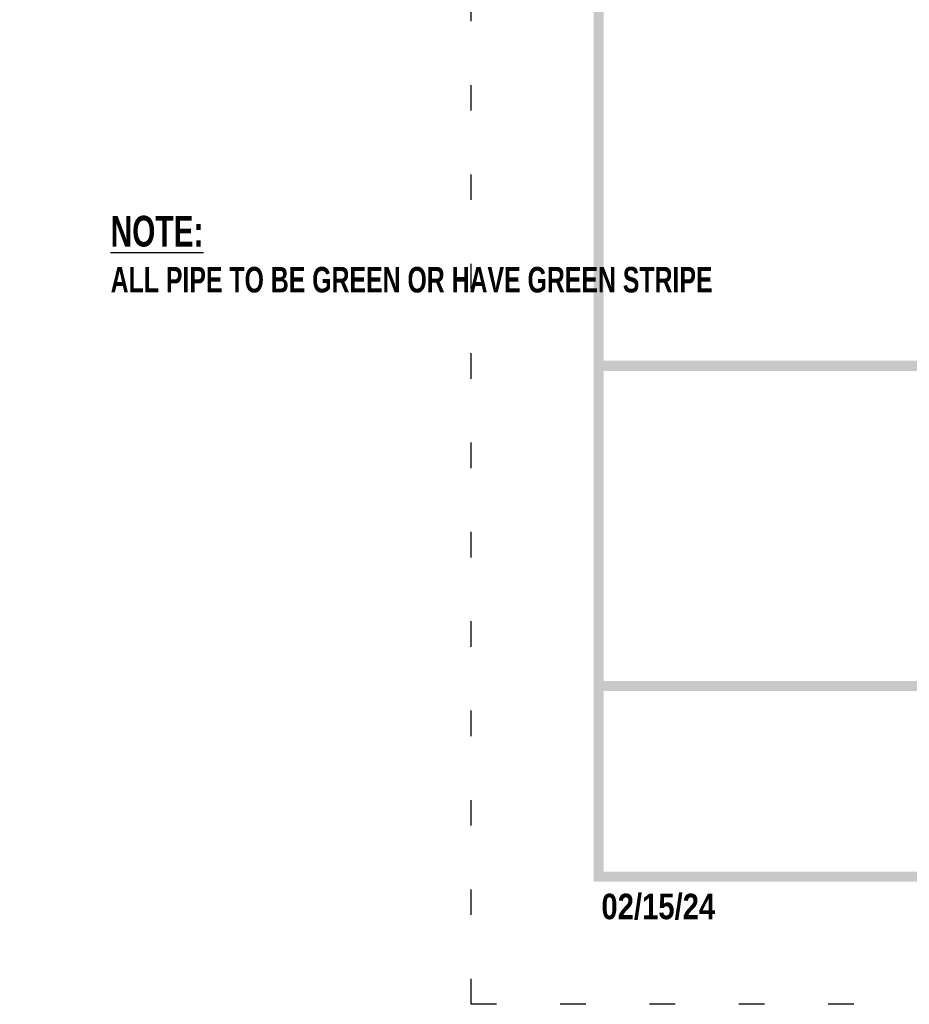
# Model space of a CAD drawing. Header units: inches. Extents: x 16.2 to 26.4, y 27.8 to 38.8.
# Tile 1 of 172: x 16.2 to 19.7, y 27.8 to 31.6. Entities that reach past the tile are written whole.
import ezdxf

# ---------------------------------------------------------------- set-up
doc = ezdxf.new("R2010")
doc.units = ezdxf.units.IN
doc.header["$MEASUREMENT"] = 0
doc.linetypes.add('DOT2', pattern=[0.125, 0, -0.125])
doc.layers.add('BORDER', color=7, linetype='Continuous')
doc.layers.add('DIMENSIONS', color=7, linetype='Continuous')
doc.styles.add('TECHNICAL', font='techb___.ttf')

msp = doc.modelspace()

# ---------------------------------------------------------------- linework, layer by layer
at = {"layer": 'BORDER', "const_width": 0.04}
msp.add_lwpolyline([(18.44241, 28.27817), (18.44241, 38.27817), (25.94241, 38.27817), (25.94241, 28.27817)], close=True, dxfattribs=at)
for points in [[(18.44241, 30.27816), (25.94241, 30.27816)], [(18.44241, 29.02489), (25.94241, 29.02489)]]:
    msp.add_lwpolyline(points, dxfattribs=at)
at = {"layer": 'DEFPOINTS', "linetype": 'DOT2', "ltscale": 2}
msp.add_lwpolyline([(17.94241, 27.77817), (17.94241, 38.77817), (26.44241, 38.77817), (26.44241, 27.77817)], close=True, dxfattribs=at)

# ---------------------------------------------------------------- texts
at = {"layer": 'DIMENSIONS', "style": 'TECHNICAL'}
msp.add_text('02/15/24', height=0.1, dxfattribs=at).set_placement((18.45343, 28.11136))
at = {"layer": 'DIMENSIONS', "insert": (18.88889, 30.71514), "char_height": 0.09, "attachment_point": 6, "style": 'TECHNICAL'}
msp.add_mtext('\\pxql;{\\H1.33333x;\\W0.85;\\LNOTE:\\H0.75x;\\l \\P\\H1.11111x;ALL PIPE TO BE GREEN OR HAVE GREEN STRIPE}', dxfattribs=at)

doc.saveas('drawing.dxf')
